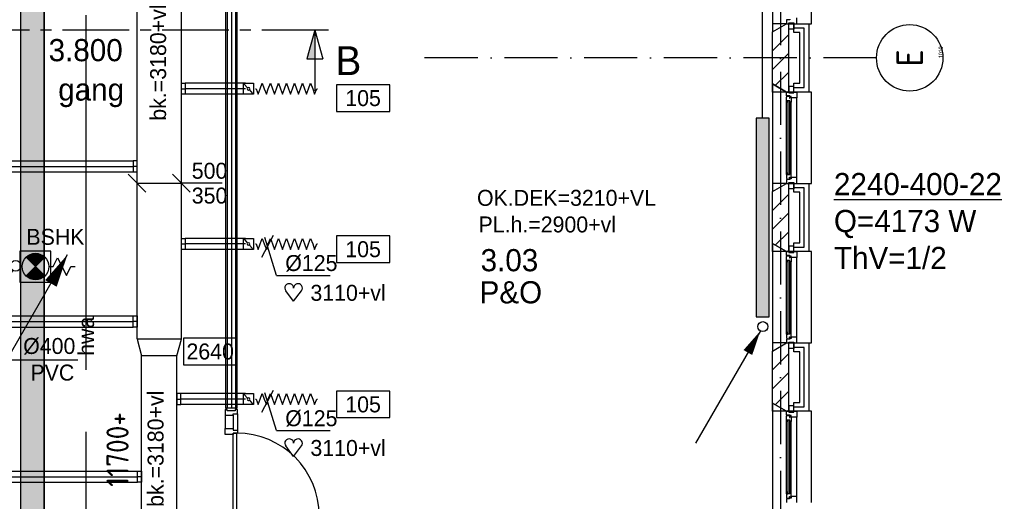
# Model space of a CAD drawing. Extents: x -36528 to 124080, y 290752 to 374852.
# Tile 28 of 66: x 52758 to 63872, y 324271 to 329702. Entities that reach past the tile are written whole.
import ezdxf
from ezdxf.enums import TextEntityAlignment as Align

# ---------------------------------------------------------------- set-up
doc = ezdxf.new("R2010")
doc.units = 0
doc.header["$LTSCALE"] = 100
for name, pattern in [('2322107', [2000, 1000, 1000]), ('2322122', [47, 40, -7]), ('CENTER2', [11.25, 7.5, -1.25, 1.25, -1.25]), ('CENTER4', [5, 3.125, -0.625, 0.625, -0.625]), ('DASHDOT', [9, 6, -1.5, 0, -1.5]), ('LURETOUR', [6, 4, -2])]:
    doc.linetypes.add(name, pattern=pattern)
doc.layers.get('0').update_dxf_attribs({"linetype": 'CONTINUOUS'})
for name, color, linetype in [('AL$1----_TEKST', 7, 'CONTINUOUS'), ('AL$7----_STRAMIEN', 1, 'DASHDOT'), ('AL$8----_HULPLIJNEN', 2, 'CONTINUOUS'), ('AL21----_BUITENWAND', 4, 'CONTINUOUS'), ('AL21K---_ISOLATIE', 1, 'CONTINUOUS'), ('AL22----_BINNENWAND', 7, 'CONTINUOUS'), ('AL28----_KONSTRUKTIE', 3, 'CONTINUOUS'), ('AL31----_BUITENKOZ', 7, 'CONTINUOUS'), ('AL32----_BINNENKOZ', 7, 'CONTINUOUS'), ('AL32----_DRAAIRICHTING', 7, 'CONTINUOUS'), ('ALL-----_REFLIJNEN', 8, 'CONTINUOUS'), ('ALN-----_BLOCKNAAM', 2, 'CONTINUOUS'), ('ALXAB---_PREFABBETON', 1, 'CONTINUOUS'), ('BOUW', 8, 'CONTINUOUS'), ('DOORSNEDE', 1, 'CONTINUOUS'), ('KABELGGOOT1', 8, 'CONTINUOUS'), ('WI561---', 1, 'CONTINUOUS'), ('WL521---', 4, 'CONTINUOUS'), ('WL531---', 4, 'CONTINUOUS'), ('WL561---', 4, 'CONTINUOUS'), ('WL561---_AANVOER', 4, 'CONTINUOUS'), ('WL570---', 3, 'CONTINUOUS'), ('WL570---_HARTLIJN', 7, 'CONTINUOUS'), ('WL570---_RETOUR', 3, 'CONTINUOUS'), ('WL570---_TOEVOER', 3, 'CONTINUOUS'), ('WM521---', 1, 'CONTINUOUS'), ('WM570---', 1, 'CONTINUOUS')]:
    doc.layers.add(name, color=color, linetype=linetype)
doc.styles.add('BURO-018', font='BUROFONT.shx', dxfattribs={"height": 180})
doc.styles.add('BURO-025', font='BUROFONT.shx', dxfattribs={"height": 250})
doc.styles.add('BURO-050', font='BUROFONT.shx', dxfattribs={"height": 500})
doc.styles.get("Standard").update_dxf_attribs({"font": 'ISOCP'})

# ---------------------------------------------------------------- blocks, each defined once
blk = doc.blocks.new('1010')
at = {"layer": 'AL$7----_STRAMIEN', "color": 7, "linetype": 'CONTINUOUS'}
blk.add_circle((0, 750), 750, dxfattribs=at)
at = {"layer": 'ALN-----_BLOCKNAAM', "linetype": 'CONTINUOUS'}
blk.add_text('1010', height=100, dxfattribs=at).set_placement((0, 0))
blk = doc.blocks.new('2322401')
at = {"color": 0, "linetype": 'CONTINUOUS'}
for p, q in [((-0.5, 0.5, 1), (-0.5, 0.5)), ((-0.5, 0.5, 1), (-0.5, -0.5, 1)), ((0.5, 0.5, 1), (-0.5, 0.5, 1)), ((0.5, 0.5), (-0.5, 0.5)), ((-0.5, 0.5), (-0.5, -0.5)), ((0.5, 0.5, 1), (0.5, 0.5)), ((0.5, -0.5, 1), (0.5, 0.5, 1)), ((0.5, -0.5), (0.5, 0.5)), ((-0.5, -0.5, 1), (-0.5, -0.5)), ((-0.5, -0.5, 1), (0.5, -0.5, 1)), ((-0.5, -0.5), (0.5, -0.5)), ((0.5, -0.5, 1), (0.5, -0.5))]:
    blk.add_line(p, q, dxfattribs=at)
blk = doc.blocks.new('LDV4107')
at = {"color": 0, "linetype": 'CONTINUOUS'}
blk.add_line((-0.25, -0.433), (-6.75, -11.691), dxfattribs=at)
blk.add_lwpolyline([(-0.25, -0.433, 0, 1, 0), (-1.5, -2.598, 1, 1, 0)], format="xyseb", dxfattribs=at)
blk.add_circle((0, 0), 0.5, dxfattribs=at)
blk = doc.blocks.new('LU-1D-K-7D')
at = {"color": 0, "linetype": 'CONTINUOUS'}
for p, q in [((-0.5, 62.5), (0.5, 62.5)), ((-0.5, -62.5), (0.5, -62.5))]:
    blk.add_line(p, q, dxfattribs=at)
at = {"layer": 'WL570---_HARTLIJN', "linetype": 'CENTER2'}
blk.add_line((-0.5, 0), (0.5, 0), dxfattribs=at)
blk = doc.blocks.new('LU-ORND')
at = {"color": 0, "linetype": 'CONTINUOUS'}
for p, q in [((-3, 1.5), (-3, -1.5)), ((3, 1.5), (-3, 1.5)), ((3, -1.5), (3, 1.5)), ((-3, -1.5), (3, -1.5))]:
    blk.add_line(p, q, dxfattribs=at)
blk = doc.blocks.new('LU-1D-F-7D2BC')
at = {"color": 0, "linetype": 'CONTINUOUS'}
for p, q in [((-350, 0), (-341, 0)), ((-341, 0), (-318, 62)), ((-318, 62), (-296, 0)), ((-296, 0), (-273, -62)), ((-273, -62), (-250, 0)), ((-250, 0), (-227, 62)), ((-227, 62), (-205, 0)), ((-205, 0), (-182, -62)), ((-182, -62), (-159, 0)), ((-159, 0), (-136, 62)), ((-136, 62), (-114, 0)), ((-114, 0), (-91, -62)), ((-91, -62), (-68, 0)), ((-68, 0), (-45, 62)), ((-45, 62), (-23, 0)), ((-23, 0), (0, -62)), ((0, -62), (23, 0)), ((23, 0), (45, 62)), ((45, 62), (68, 0)), ((68, 0), (91, -62)), ((91, -62), (114, 0)), ((114, 0), (136, 62)), ((136, 62), (159, 0)), ((159, 0), (182, -62)), ((182, -62), (205, 0)), ((205, 0), (227, 62)), ((227, 62), (250, 0)), ((250, 0), (273, -62)), ((273, -62), (296, 0)), ((296, 0), (318, 62)), ((318, 62), (341, 0)), ((341, 0), (350, 0))]:
    blk.add_line(p, q, dxfattribs=at)
blk = doc.blocks.new('LU-1D-KL-7D70')
at = {"color": 0, "linetype": 'CONTINUOUS'}
for p, q in [((-56, 62), (-56, -62)), ((56, 62), (-56, 62)), ((47, 52), (9, 10)), ((56, -62), (56, 62)), ((-56, -62), (56, -62)), ((-9, -10), (-47, -52))]:
    blk.add_line(p, q, dxfattribs=at)
blk.add_circle((0, 0), 14.1, dxfattribs=at)
blk = doc.blocks.new('HART')
at = {"color": 1}
for q in [(-39.7, 52.4), (39.7, 52.4)]:
    blk.add_line((0, 0), q, dxfattribs=at)
for centre, start, end in [((-22.1, 65.7), 0, 217.1867), ((22.1, 65.7), 322.8133, 180)]:
    blk.add_arc(centre, 22.1, start, end, dxfattribs=at)
blk = doc.blocks.new('*U29', base_point=(76987, 25183))
at = {"layer": 'WM570---', "linetype": 'CONTINUOUS'}
for p, q in [((76921, 25059), (77054, 25307)), ((77087, 24852), (76958, 25279)), ((77087, 24852), (77694, 24852))]:
    blk.add_line(p, q, dxfattribs=at)
at = {"layer": 'WM570---', "linetype": 'CONTINUOUS', "style": 'BURO-018'}
blk.add_text('%%c125', height=180, dxfattribs=at).set_placement((77187, 24902))
blk = doc.blocks.new('LU-2D-K-190')
at = {"color": 0, "linetype": 'CONTINUOUS'}
for p, q in [((-0.5, 200), (0.5, 200)), ((-0.5, -200), (0.5, -200))]:
    blk.add_line(p, q, dxfattribs=at)
blk = doc.blocks.new('LU-2D-K-1F4')
at = {"color": 0, "linetype": 'CONTINUOUS'}
for p, q in [((-0.5, 250), (0.5, 250)), ((-0.5, -250), (0.5, -250))]:
    blk.add_line(p, q, dxfattribs=at)
blk = doc.blocks.new('LU-1D-BO-10E-7D2C')
at = {"color": 0, "linetype": 'CONTINUOUS'}
for p, q in [((-62.5, 0), (62.5, 0)), ((-62.5, -44.2), (-62.5, 0)), ((62.5, 0), (62.5, -44.2)), ((62.5, -44.2), (-62.5, -44.2))]:
    blk.add_line(p, q, dxfattribs=at)
at = {"layer": 'WL570---_HARTLIJN', "linetype": 'CENTER4'}
blk.add_line((0, 0), (0, -44.2), dxfattribs=at)
blk = doc.blocks.new('LU-1D-BO-5A-7D2C')
at = {"color": 0, "linetype": 'CONTINUOUS'}
for p, q in [((62.5, 44.2), (-62.5, 44.2)), ((-62.5, 44.2), (-62.5, 0)), ((-62.5, 0), (62.5, 0)), ((62.5, 0), (62.5, 44.2))]:
    blk.add_line(p, q, dxfattribs=at)
at = {"layer": 'WL570---_HARTLIJN', "linetype": 'CENTER4'}
blk.add_line((0, 0), (0, 44.2), dxfattribs=at)
blk = doc.blocks.new('EH100000')
at = {"linetype": 'BYBLOCK'}
for p, q in [((1, 0.5), (0, 0.5)), ((1, 0.5, 1), (0, 0.5, 1)), ((0, -0.5, 1), (1, -0.5, 1)), ((1, -0.5), (0, -0.5))]:
    blk.add_line(p, q, dxfattribs=at)
at = {"linetype": 'BYBLOCK', "invisible_edges": 15}
for points in [[(1, -0.5), (0, -0.5), (0, 0.5), (1, 0.5)], [(0, 0.5), (1, 0.5), (1, 0.5, 1), (0, 0.5, 1)], [(0, -0.5, 1), (1, -0.5, 1), (1, -0.5), (0, -0.5)]]:
    blk.add_3dface(points, dxfattribs=at)
blk = doc.blocks.new('A$C7963572E')
at = {"layer": 'KABELGGOOT1'}
h = blk.add_hatch(dxfattribs=at)
h.set_pattern_fill('DOTS', color=256, scale=40, style=0)
h.set_pattern_definition([(0, (-45308.325, 84550.306), (31.75, 63.5), [0, -63.5])])
h.paths.add_polyline_path([(7457, 0), (7727, 0), (7727, 39794), (7457, 39794)])
at = {"layer": 'KABELGGOOT1', "xscale": 27119, "yscale": 270, "zscale": 60, "rotation": 90}
blk.add_blockref('EH100000', (7592, 0, 2750), dxfattribs=at)
blk = doc.blocks.new('LDV4109')
at = {"color": 0, "linetype": 'CONTINUOUS'}
for p, q in [((-1.125, -1.949), (-0.25, -0.433)), ((-1.688, -2.923), (-1.5, -2.598)), ((-3, -5.196), (-2.063, -3.572)), ((-3.563, -6.17), (-3.375, -5.846)), ((-4.875, -8.444), (-3.938, -6.82)), ((-5.438, -9.418), (-5.25, -9.093)), ((-6.75, -11.691), (-5.813, -10.068))]:
    blk.add_line(p, q, dxfattribs=at)
blk.add_lwpolyline([(-0.25, -0.433, 0, 1, 0), (-1.5, -2.598, 1, 1, 0)], format="xyseb", dxfattribs=at)
blk.add_circle((0, 0), 0.5, dxfattribs=at)
blk = doc.blocks.new('23SA22K6')
at = {"color": 0, "linetype": 'CONTINUOUS'}
for p, q in [((1.75, 1.75), (-1.75, 1.75)), ((-1.75, 1.75), (-1.75, -1.75)), ((1.75, -1.75), (1.75, 1.75)), ((-1.06, -1.06), (1.06, 1.06)), ((-1.06, 1.06), (1.06, -1.06)), ((1.5, 0), (2, 0)), ((2, 0), (2.5, 1)), ((2.5, 1), (3.5, -1)), ((3.5, -1), (4, 0)), ((4, 0), (4.5, 0)), ((-1.75, -1.75), (1.75, -1.75))]:
    blk.add_line(p, q, dxfattribs=at)
at = {"color": 0, "linetype": 'CONTINUOUS', "const_width": 1.5}
for points in [[(0.53, 0.53, 0.414214), (-0.53, 0.53, 1)], [(0.53, -0.53, -0.414214), (-0.53, -0.53, -1)]]:
    blk.add_lwpolyline(points, format="xyb", dxfattribs=at)
at = {"color": 0, "linetype": 'CONTINUOUS'}
blk.add_circle((0, 0), 1.5, dxfattribs=at)
at = {"color": 0, "linetype": 'CONTINUOUS', "style": 'BURO-018', "flags": 1}
blk.add_attdef('SA_MATCODE', (0, 0), '', height=1.8, dxfattribs=at)
blk = doc.blocks.new('2322122-1')
at = {"layer": 'WM521---', "color": 0, "style": 'BURO-018'}
blk.add_text('hwa', height=180, rotation=90, dxfattribs=at).set_placement((53503, 31421), align=Align.MIDDLE)
blk = doc.blocks.new('CVRINFO2')
at = {"color": 0, "linetype": 'CONTINUOUS', "style": 'BURO-025'}
for tag, p in [('CV_TEXT125', (0, 0)), ('CV_TEXT225', (0, -4.17)), ('CV_TEXT325', (0, -8.33)), ('CV_TEXT425', (0, -12.5))]:
    blk.add_attdef(tag, p, '', height=2.5, dxfattribs=at)
blk = doc.blocks.new('CVHATCH1')
at = {"color": 0, "linetype": 'CONTINUOUS'}
blk.add_solid([(-0.5, -0.5), (0.5, -0.5), (-0.5, 0.5), (0.5, 0.5)], dxfattribs=at)
blk = doc.blocks.new('LU-PIJL1')
at = {"color": 0, "linetype": 'CONTINUOUS'}
blk.add_line((0, 0), (10.12, 17.54), dxfattribs=at)
blk.add_lwpolyline([(10.12, 17.54, 0, 1.5, 0), (8.25, 14.29, 1.5, 1.5, 0)], format="xyseb", dxfattribs=at)

msp = doc.modelspace()

# ---------------------------------------------------------------- linework, layer by layer
at = {"layer": 'AL$7----_STRAMIEN', "color": 1}
msp.add_line((61344.348, 371420.208), (61344.348, 302741.907), dxfattribs=at)
msp.add_lwpolyline([(62429.048, 329271.726), (57264.683, 329271.726)], dxfattribs=at)
at = {"layer": 'AL$8----_HULPLIJNEN', "color": 8}
for p, q in [((61414.348, 329656.726), (61254.348, 329656.726)), ((61254.348, 329656.726), (61254.348, 329564.35)), ((61254.348, 329564.35), (61414.348, 329656.726)), ((61254.348, 328886.726), (61254.348, 328979.102)), ((61254.348, 328979.102), (61414.348, 328886.726)), ((61414.348, 328886.726), (61254.348, 328886.726)), ((61414.348, 327856.726), (61254.348, 327856.726)), ((61254.348, 327856.726), (61254.348, 327764.35)), ((61254.348, 327764.35), (61414.348, 327856.726)), ((61254.348, 327086.726), (61254.348, 327179.102)), ((61254.348, 327179.102), (61414.348, 327086.726)), ((61414.348, 327086.726), (61254.348, 327086.726)), ((61414.348, 326056.726), (61254.348, 326056.726)), ((61254.348, 326056.726), (61254.348, 325964.35)), ((61254.348, 325964.35), (61414.348, 326056.726)), ((61254.348, 325286.726), (61254.348, 325379.102)), ((61254.348, 325379.102), (61414.348, 325286.726)), ((61414.348, 325286.726), (61254.348, 325286.726))]:
    msp.add_line(p, q, dxfattribs=at)
at = {"layer": 'AL21----_BUITENWAND', "color": 8}
for p, q in [((61495.348, 329556.726), (61495.348, 329656.726)), ((61495.348, 329656.726), (61664.348, 329656.726)), ((61664.348, 329656.726), (61664.348, 328886.726)), ((61564.348, 329556.726), (61495.348, 329556.726)), ((61564.348, 328986.726), (61564.348, 329556.726)), ((61495.348, 328986.726), (61564.348, 328986.726)), ((61495.348, 328886.726), (61495.348, 328986.726)), ((61664.348, 328886.726), (61495.348, 328886.726)), ((61495.348, 327756.726), (61495.348, 327856.726)), ((61495.348, 327856.726), (61664.348, 327856.726)), ((61664.348, 327856.726), (61664.348, 327086.726)), ((61564.348, 327756.726), (61495.348, 327756.726)), ((61564.348, 327186.726), (61564.348, 327756.726)), ((61495.348, 327186.726), (61564.348, 327186.726)), ((61495.348, 327086.726), (61495.348, 327186.726)), ((61664.348, 327086.726), (61495.348, 327086.726)), ((61495.348, 325956.726), (61495.348, 326056.726)), ((61495.348, 326056.726), (61664.348, 326056.726)), ((61664.348, 326056.726), (61664.348, 325286.726)), ((61564.348, 325956.726), (61495.348, 325956.726)), ((61564.348, 325386.726), (61564.348, 325956.726)), ((61495.348, 325386.726), (61564.348, 325386.726)), ((61495.348, 325286.726), (61495.348, 325386.726)), ((61664.348, 325286.726), (61495.348, 325286.726))]:
    msp.add_line(p, q, dxfattribs=at)
at = {"layer": 'AL21K---_ISOLATIE', "color": 8, "linetype": 'CONTINUOUS'}
for p, q in [((61434.348, 329556.726), (61434.348, 328986.726)), ((61434.348, 327756.726), (61434.348, 327186.726)), ((61434.348, 325956.726), (61434.348, 325386.726))]:
    msp.add_line(p, q, dxfattribs=at)
at = {"layer": 'AL22----_BINNENWAND', "color": 8}
for p, q in [((55084.348, 325321.642), (55084.348, 332130.726)), ((55209.348, 332130.726), (55209.348, 325321.642)), ((55209.348, 325321.642), (55084.348, 325321.642))]:
    msp.add_line(p, q, dxfattribs=at)
at = {"layer": 'AL22----_BINNENWAND', "color": 8, "linetype": 'CONTINUOUS'}
for p, q in [((55099.348, 332130.726), (55099.348, 325321.642)), ((55194.348, 332130.726), (55194.348, 325321.642))]:
    msp.add_line(p, q, dxfattribs=at)
at = {"layer": 'AL28----_KONSTRUKTIE', "color": 8}
for p, q in [((61254.348, 329564.35), (61414.348, 329656.726)), ((61414.348, 329656.726), (61434.348, 329656.726)), ((61434.348, 329656.726), (61434.348, 328886.726)), ((61254.348, 328979.102), (61254.348, 329564.35)), ((61414.348, 328886.726), (61254.348, 328979.102)), ((61434.348, 328886.726), (61414.348, 328886.726)), ((61254.348, 327764.35), (61414.348, 327856.726)), ((61254.348, 327179.102), (61254.348, 327764.35)), ((61414.348, 327856.726), (61434.348, 327856.726)), ((61434.348, 327856.726), (61434.348, 327086.726)), ((61414.348, 327086.726), (61254.348, 327179.102)), ((61434.348, 327086.726), (61414.348, 327086.726)), ((61254.348, 325964.35), (61414.348, 326056.726)), ((61414.348, 326056.726), (61434.348, 326056.726)), ((61434.348, 326056.726), (61434.348, 325286.726)), ((61254.348, 325379.102), (61254.348, 325964.35)), ((61414.348, 325286.726), (61254.348, 325379.102)), ((61434.348, 325286.726), (61414.348, 325286.726))]:
    msp.add_line(p, q, dxfattribs=at)
at = {"layer": 'AL31----_BUITENKOZ', "color": 8}
for p, q in [((61254.348, 330779.102), (61254.348, 329564.35)), ((61694.348, 329656.726), (61694.348, 330686.726)), ((61254.348, 329564.35), (61414.348, 329656.726)), ((61450.348, 329700.726), (61414.348, 329700.726)), ((61414.348, 329700.726), (61414.348, 329656.726)), ((61414.348, 329656.726), (61694.348, 329656.726)), ((61414.348, 329656.726), (61439.348, 329656.726)), ((61439.348, 329666.726), (61495.348, 329666.726)), ((61439.348, 329595.726), (61439.348, 329666.726)), ((61439.348, 329656.726), (61439.348, 329666.726)), ((61439.348, 329666.726), (61495.348, 329666.726)), ((61450.348, 329706.726), (61450.348, 329700.726)), ((61495.348, 329666.726), (61495.348, 329595.726)), ((61495.348, 329666.726), (61495.348, 329656.726)), ((61495.348, 329656.726), (61528.348, 329656.726)), ((61528.348, 329656.726), (61528.348, 329723.726)), ((61495.348, 329595.726), (61439.348, 329595.726)), ((61414.348, 328886.726), (61254.348, 328979.102)), ((61254.348, 328979.102), (61254.348, 327764.35)), ((61694.348, 328886.726), (61414.348, 328886.726)), ((61414.348, 328886.726), (61439.348, 328886.726)), ((61414.348, 328842.726), (61414.348, 328886.726)), ((61495.348, 328947.726), (61439.348, 328947.726)), ((61439.348, 328947.726), (61439.348, 328876.726)), ((61439.348, 328886.726), (61439.348, 328876.726)), ((61439.348, 328876.726), (61495.348, 328876.726)), ((61439.348, 328876.726), (61495.348, 328876.726)), ((61495.348, 328876.726), (61495.348, 328947.726)), ((61495.348, 328876.726), (61495.348, 328886.726)), ((61495.348, 328886.726), (61528.348, 328886.726)), ((61528.348, 328886.726), (61528.348, 328819.726)), ((61694.348, 327856.726), (61694.348, 328886.726)), ((61411.348, 328830.028), (61415.59, 328832.477)), ((61411.348, 328787.542), (61411.348, 328830.028)), ((61411.348, 327955.91), (61411.348, 328787.542)), ((61452.348, 328787.542), (61411.348, 328787.542)), ((61413.645, 328787.542), (61427.177, 328787.542)), ((61413.645, 328770.542), (61413.645, 328787.542)), ((61427.177, 328770.542), (61413.645, 328770.542)), ((61450.348, 328842.726), (61414.348, 328842.726)), ((61415.59, 328832.477), (61415.59, 328839.542)), ((61415.59, 328839.542), (61445.348, 328839.542)), ((61427.177, 328787.542), (61427.177, 328770.542)), ((61445.348, 328839.542), (61445.348, 328817.042)), ((61445.348, 328817.042), (61450.348, 328817.042)), ((61450.348, 328836.726), (61450.348, 328842.726)), ((61465.348, 328836.726), (61450.348, 328836.726)), ((61450.348, 328817.042), (61450.348, 328825.042)), ((61450.348, 328825.042), (61465.348, 328825.042)), ((61452.348, 328770.542), (61452.348, 328787.542)), ((61465.348, 328772.601), (61452.348, 328770.542)), ((61465.348, 328819.726), (61465.348, 328836.726)), ((61465.348, 328825.042), (61465.348, 328819.726)), ((61528.348, 328819.726), (61465.348, 328819.726)), ((61465.348, 328819.726), (61465.348, 328772.601)), ((61465.348, 327970.851), (61465.348, 328772.601)), ((61528.348, 327923.726), (61528.348, 328819.726)), ((61452.348, 327955.91), (61411.348, 327955.91)), ((61411.348, 327955.91), (61411.348, 327913.424)), ((61411.348, 327913.424), (61415.59, 327910.975)), ((61427.177, 327972.91), (61413.645, 327972.91)), ((61413.645, 327972.91), (61413.645, 327955.91)), ((61413.645, 327955.91), (61427.177, 327955.91)), ((61450.348, 327900.726), (61414.348, 327900.726)), ((61414.348, 327900.726), (61414.348, 327856.726)), ((61415.59, 327910.975), (61415.59, 327903.91)), ((61415.59, 327903.91), (61445.348, 327903.91)), ((61427.177, 327955.91), (61427.177, 327972.91)), ((61445.348, 327903.91), (61445.348, 327926.41)), ((61445.348, 327926.41), (61450.348, 327926.41)), ((61450.348, 327926.41), (61450.348, 327918.41)), ((61450.348, 327918.41), (61465.348, 327918.41)), ((61465.348, 327906.726), (61450.348, 327906.726)), ((61450.348, 327906.726), (61450.348, 327900.726)), ((61465.348, 327970.851), (61452.348, 327972.91)), ((61452.348, 327972.91), (61452.348, 327955.91)), ((61465.348, 327923.726), (61465.348, 327970.851)), ((61528.348, 327923.726), (61465.348, 327923.726)), ((61465.348, 327923.726), (61465.348, 327906.726)), ((61465.348, 327918.41), (61465.348, 327923.726)), ((61528.348, 327856.726), (61528.348, 327923.726)), ((61254.348, 327764.35), (61414.348, 327856.726)), ((61414.348, 327856.726), (61694.348, 327856.726)), ((61414.348, 327856.726), (61439.348, 327856.726)), ((61439.348, 327866.726), (61495.348, 327866.726)), ((61439.348, 327795.726), (61439.348, 327866.726)), ((61439.348, 327856.726), (61439.348, 327866.726)), ((61439.348, 327866.726), (61495.348, 327866.726)), ((61495.348, 327795.726), (61439.348, 327795.726)), ((61495.348, 327866.726), (61495.348, 327795.726)), ((61495.348, 327866.726), (61495.348, 327856.726)), ((61495.348, 327856.726), (61528.348, 327856.726)), ((61414.348, 327086.726), (61254.348, 327179.102)), ((61254.348, 327179.102), (61254.348, 325964.35)), ((61495.348, 327147.726), (61439.348, 327147.726)), ((61439.348, 327147.726), (61439.348, 327076.726)), ((61495.348, 327076.726), (61495.348, 327147.726)), ((61411.348, 327030.028), (61415.59, 327032.477)), ((61411.348, 326987.542), (61411.348, 327030.028)), ((61411.348, 326155.91), (61411.348, 326987.542)), ((61452.348, 326987.542), (61411.348, 326987.542)), ((61413.645, 326987.542), (61427.177, 326987.542)), ((61413.645, 326970.542), (61413.645, 326987.542)), ((61694.348, 327086.726), (61414.348, 327086.726)), ((61414.348, 327086.726), (61439.348, 327086.726)), ((61414.348, 327042.726), (61414.348, 327086.726)), ((61450.348, 327042.726), (61414.348, 327042.726)), ((61415.59, 327032.477), (61415.59, 327039.542)), ((61415.59, 327039.542), (61445.348, 327039.542)), ((61427.177, 326987.542), (61427.177, 326970.542)), ((61439.348, 327086.726), (61439.348, 327076.726)), ((61439.348, 327076.726), (61495.348, 327076.726)), ((61439.348, 327076.726), (61495.348, 327076.726)), ((61445.348, 327039.542), (61445.348, 327017.042)), ((61445.348, 327017.042), (61450.348, 327017.042)), ((61450.348, 327036.726), (61450.348, 327042.726)), ((61465.348, 327036.726), (61450.348, 327036.726)), ((61450.348, 327017.042), (61450.348, 327025.042)), ((61450.348, 327025.042), (61465.348, 327025.042)), ((61452.348, 326970.542), (61452.348, 326987.542)), ((61465.348, 327019.726), (61465.348, 327036.726)), ((61465.348, 327025.042), (61465.348, 327019.726)), ((61528.348, 327019.726), (61465.348, 327019.726)), ((61465.348, 327019.726), (61465.348, 326972.601)), ((61495.348, 327076.726), (61495.348, 327086.726)), ((61495.348, 327086.726), (61528.348, 327086.726)), ((61528.348, 327086.726), (61528.348, 327019.726)), ((61528.348, 326123.726), (61528.348, 327019.726)), ((61694.348, 326056.726), (61694.348, 327086.726)), ((61427.177, 326970.542), (61413.645, 326970.542)), ((61465.348, 326972.601), (61452.348, 326970.542)), ((61465.348, 326170.851), (61465.348, 326972.601)), ((61452.348, 326155.91), (61411.348, 326155.91)), ((61411.348, 326155.91), (61411.348, 326113.424)), ((61411.348, 326113.424), (61415.59, 326110.975)), ((61427.177, 326172.91), (61413.645, 326172.91)), ((61413.645, 326172.91), (61413.645, 326155.91)), ((61413.645, 326155.91), (61427.177, 326155.91)), ((61450.348, 326100.726), (61414.348, 326100.726)), ((61414.348, 326100.726), (61414.348, 326056.726)), ((61415.59, 326110.975), (61415.59, 326103.91)), ((61415.59, 326103.91), (61445.348, 326103.91)), ((61427.177, 326155.91), (61427.177, 326172.91)), ((61445.348, 326103.91), (61445.348, 326126.41)), ((61445.348, 326126.41), (61450.348, 326126.41)), ((61450.348, 326126.41), (61450.348, 326118.41)), ((61450.348, 326118.41), (61465.348, 326118.41)), ((61465.348, 326106.726), (61450.348, 326106.726)), ((61450.348, 326106.726), (61450.348, 326100.726)), ((61465.348, 326170.851), (61452.348, 326172.91)), ((61452.348, 326172.91), (61452.348, 326155.91)), ((61465.348, 326123.726), (61465.348, 326170.851)), ((61528.348, 326123.726), (61465.348, 326123.726)), ((61465.348, 326123.726), (61465.348, 326106.726)), ((61465.348, 326118.41), (61465.348, 326123.726)), ((61528.348, 326056.726), (61528.348, 326123.726)), ((61254.348, 325964.35), (61414.348, 326056.726)), ((61414.348, 326056.726), (61694.348, 326056.726)), ((61414.348, 326056.726), (61439.348, 326056.726)), ((61439.348, 326066.726), (61495.348, 326066.726)), ((61439.348, 325995.726), (61439.348, 326066.726)), ((61439.348, 326056.726), (61439.348, 326066.726)), ((61439.348, 326066.726), (61495.348, 326066.726)), ((61495.348, 325995.726), (61439.348, 325995.726)), ((61495.348, 326066.726), (61495.348, 325995.726)), ((61495.348, 326066.726), (61495.348, 326056.726)), ((61495.348, 326056.726), (61528.348, 326056.726)), ((61414.348, 325286.726), (61254.348, 325379.102)), ((61254.348, 325379.102), (61254.348, 324164.35)), ((61495.348, 325347.726), (61439.348, 325347.726)), ((61439.348, 325347.726), (61439.348, 325276.726)), ((61495.348, 325276.726), (61495.348, 325347.726)), ((61411.348, 325230.028), (61415.59, 325232.477)), ((61411.348, 325187.542), (61411.348, 325230.028)), ((61694.348, 325286.726), (61414.348, 325286.726)), ((61414.348, 325286.726), (61439.348, 325286.726)), ((61414.348, 325242.726), (61414.348, 325286.726)), ((61450.348, 325242.726), (61414.348, 325242.726)), ((61415.59, 325232.477), (61415.59, 325239.542)), ((61415.59, 325239.542), (61445.348, 325239.542)), ((61439.348, 325286.726), (61439.348, 325276.726)), ((61439.348, 325276.726), (61495.348, 325276.726)), ((61439.348, 325276.726), (61495.348, 325276.726)), ((61445.348, 325239.542), (61445.348, 325217.042)), ((61445.348, 325217.042), (61450.348, 325217.042)), ((61450.348, 325236.726), (61450.348, 325242.726)), ((61465.348, 325236.726), (61450.348, 325236.726)), ((61450.348, 325217.042), (61450.348, 325225.042)), ((61450.348, 325225.042), (61465.348, 325225.042)), ((61465.348, 325219.726), (61465.348, 325236.726)), ((61465.348, 325225.042), (61465.348, 325219.726)), ((61528.348, 325219.726), (61465.348, 325219.726)), ((61465.348, 325219.726), (61465.348, 325172.601)), ((61495.348, 325276.726), (61495.348, 325286.726)), ((61495.348, 325286.726), (61528.348, 325286.726)), ((61528.348, 325286.726), (61528.348, 325219.726)), ((61528.348, 324323.726), (61528.348, 325219.726)), ((61694.348, 324256.726), (61694.348, 325286.726)), ((61452.348, 325187.542), (61411.348, 325187.542)), ((61411.348, 324355.91), (61411.348, 325187.542)), ((61413.645, 325187.542), (61427.177, 325187.542)), ((61413.645, 325170.542), (61413.645, 325187.542)), ((61427.177, 325170.542), (61413.645, 325170.542)), ((61427.177, 325187.542), (61427.177, 325170.542)), ((61452.348, 325170.542), (61452.348, 325187.542)), ((61465.348, 325172.601), (61452.348, 325170.542)), ((61465.348, 324370.851), (61465.348, 325172.601)), ((61452.348, 324355.91), (61411.348, 324355.91)), ((61411.348, 324355.91), (61411.348, 324313.424)), ((61427.177, 324372.91), (61413.645, 324372.91)), ((61413.645, 324372.91), (61413.645, 324355.91)), ((61413.645, 324355.91), (61427.177, 324355.91)), ((61427.177, 324355.91), (61427.177, 324372.91)), ((61445.348, 324303.91), (61445.348, 324326.41)), ((61445.348, 324326.41), (61450.348, 324326.41)), ((61450.348, 324326.41), (61450.348, 324318.41)), ((61450.348, 324318.41), (61465.348, 324318.41)), ((61465.348, 324370.851), (61452.348, 324372.91)), ((61452.348, 324372.91), (61452.348, 324355.91)), ((61465.348, 324323.726), (61465.348, 324370.851)), ((61528.348, 324323.726), (61465.348, 324323.726)), ((61465.348, 324323.726), (61465.348, 324306.726)), ((61465.348, 324318.41), (61465.348, 324323.726)), ((61528.348, 324256.726), (61528.348, 324323.726)), ((61411.348, 324313.424), (61415.59, 324310.975)), ((61450.348, 324300.726), (61414.348, 324300.726)), ((61414.348, 324300.726), (61414.348, 324256.726)), ((61415.59, 324310.975), (61415.59, 324303.91)), ((61415.59, 324303.91), (61445.348, 324303.91)), ((61465.348, 324306.726), (61450.348, 324306.726)), ((61450.348, 324306.726), (61450.348, 324300.726))]:
    msp.add_line(p, q, dxfattribs=at)
at = {"layer": 'AL31----_BUITENKOZ', "color": 8, "linetype": 'CONTINUOUS'}
for p, q in [((61450.348, 328785.542), (61429.348, 328785.542)), ((61429.348, 328785.542), (61429.348, 327957.91)), ((61450.348, 327957.91), (61450.348, 328785.542)), ((61429.348, 327957.91), (61450.348, 327957.91)), ((61450.348, 326985.542), (61429.348, 326985.542)), ((61429.348, 326985.542), (61429.348, 326157.91)), ((61450.348, 326157.91), (61450.348, 326985.542)), ((61429.348, 326157.91), (61450.348, 326157.91)), ((61450.348, 325185.542), (61429.348, 325185.542)), ((61429.348, 325185.542), (61429.348, 324357.91)), ((61450.348, 324357.91), (61450.348, 325185.542)), ((61429.348, 324357.91), (61450.348, 324357.91))]:
    msp.add_line(p, q, dxfattribs=at)
at = {"layer": 'AL32----_BINNENKOZ', "color": 8}
for p, q in [((55099.348, 325307.726), (55077.348, 325307.726)), ((55077.348, 325307.726), (55077.348, 325240.726)), ((55077.348, 325240.726), (55165.348, 325240.726)), ((55077.348, 325240.726), (55077.348, 325090.726)), ((55099.348, 325291.726), (55099.348, 325307.726)), ((55191.348, 325291.726), (55099.348, 325291.726)), ((55165.348, 325240.726), (55165.348, 325257.726)), ((55165.348, 325257.726), (55216.348, 325257.726)), ((55165.348, 325240.726), (55165.348, 325090.726)), ((55216.348, 325307.726), (55191.348, 325307.726)), ((55191.348, 325307.726), (55191.348, 325291.726)), ((55216.348, 325257.726), (55216.348, 325307.726)), ((55216.348, 325257.726), (55216.348, 325073.726)), ((55077.348, 325023.726), (55077.348, 325090.726)), ((55077.348, 325090.726), (55165.348, 325090.726)), ((55165.348, 325023.726), (55077.348, 325023.726)), ((55165.348, 325090.726), (55165.348, 325073.726)), ((55165.348, 325073.726), (55216.348, 325073.726)), ((55216.348, 325040.726), (55165.348, 325040.726)), ((55165.348, 325040.726), (55165.348, 325023.726)), ((55165.348, 325040.726), (55205.348, 325040.726)), ((55165.348, 324106.726), (55165.348, 325040.726)), ((55205.348, 325040.726), (55205.348, 324106.726)), ((55216.348, 325073.726), (55216.348, 325040.726)), ((55216.348, 325073.726), (55216.348, 325040.726))]:
    msp.add_line(p, q, dxfattribs=at)
at = {"layer": 'AL32----_DRAAIRICHTING', "color": 8}
msp.add_arc((55205.348, 324106.726), 934, 0, 90, dxfattribs=at)
at = {"layer": 'ALL-----_REFLIJNEN', "color": 8, "linetype": 'CONTINUOUS'}
for p, q in [((55146.848, 332130.726), (55146.848, 325321.642)), ((61614.348, 329606.726), (61495.348, 329606.726)), ((61614.348, 328936.726), (61614.348, 329606.726)), ((61495.348, 328936.726), (61614.348, 328936.726)), ((61614.348, 327806.726), (61495.348, 327806.726)), ((61614.348, 327136.726), (61614.348, 327806.726)), ((61495.348, 327136.726), (61614.348, 327136.726)), ((61614.348, 326006.726), (61495.348, 326006.726)), ((61614.348, 325336.726), (61614.348, 326006.726)), ((61495.348, 325336.726), (61614.348, 325336.726))]:
    msp.add_line(p, q, dxfattribs=at)
at = {"layer": 'ALXAB---_PREFABBETON', "color": 8}
for p, q in [((61434.348, 329532.218), (61254.348, 329352.218)), ((61434.348, 329320.086), (61254.348, 329140.086)), ((61434.348, 329107.954), (61286.775, 328960.38)), ((61434.348, 328895.822), (61425.253, 328886.726)), ((61434.348, 327732.218), (61254.348, 327552.218)), ((61434.348, 327520.086), (61254.348, 327340.086)), ((61434.348, 327307.954), (61286.775, 327160.38)), ((61434.348, 327095.822), (61425.253, 327086.726)), ((61434.348, 325932.218), (61254.348, 325752.218)), ((61434.348, 325720.086), (61254.348, 325540.086)), ((61434.348, 325507.954), (61286.775, 325360.38)), ((61434.348, 325295.822), (61425.253, 325286.726))]:
    msp.add_line(p, q, dxfattribs=at)
at = {"layer": 'DOORSNEDE', "color": 220, "linetype": 'CENTER2'}
msp.add_line((56242.507, 329585.578), (51477.744, 329585.578), dxfattribs=at)
at = {"layer": 'DOORSNEDE', "color": 220}
for p, q in [((56088.544, 329585.578), (55998.271, 329260.471)), ((56088.544, 329585.578), (56178.817, 329260.471)), ((56088.544, 329585.578), (56088.544, 328899.239)), ((55998.271, 329260.471), (56178.817, 329260.471))]:
    msp.add_line(p, q, dxfattribs=at)
msp.add_solid([(55998.271, 329260.471), (56088.544, 329260.471), (56088.544, 329585.578)], dxfattribs=at)
at = {"layer": 'WL521---', "linetype": '2322122'}
msp.add_line((53502.965, 334454.482), (53502.965, 322509.916), dxfattribs=at)
at = {"layer": 'WL561---_AANVOER', "linetype": '2322107'}
msp.add_line((61143.993, 328591.726), (61143.993, 329951.726), dxfattribs=at)
at = {"layer": 'WL570---'}
for p, q in [((54582.769, 326099.883), (54082.769, 326099.883)), ((54082.769, 326099.883), (54132.769, 325913.281)), ((54532.769, 325913.281), (54582.769, 326099.883)), ((54132.769, 325915.238), (54532.769, 325915.238))]:
    msp.add_line(p, q, dxfattribs=at)
at = {"layer": 'WM570---', "linetype": 'CONTINUOUS'}
for p, q in [((54182.472, 327759.185), (53983.067, 327958.589)), ((54682.472, 327759.185), (54483.067, 327958.589)), ((54082.769, 327858.887), (54582.769, 327858.887)), ((55044.877, 327858.887), (54582.769, 327858.887))]:
    msp.add_line(p, q, dxfattribs=at)
at = {"layer": 'WM570---', "color": 1}
msp.add_line((53412.764, 325862.221), (52610.272, 325862.961), dxfattribs=at)

# ---------------------------------------------------------------- block references
at = {"linetype": 'CONTINUOUS'}
msp.add_blockref('A$C7963572E', (45308.325, 310160.891), dxfattribs=at)
at = {"layer": 'AL$7----_STRAMIEN'}
ref = msp.add_blockref('1010', (63179.048, 329271.726), dxfattribs=dict(at, xscale=0.5, yscale=0.5, zscale=0.5, rotation=90))
ref.add_attrib('STR-NAAM', 'E', dxfattribs={"color": 3, "linetype": 'CONTINUOUS', "height": 300, "rotation": 90}).set_placement((62804.048, 329271.726), align=Align.MIDDLE)
at = {"layer": 'WI561---'}
ref = msp.add_blockref('CVRINFO2', (61948.526, 327723.33), dxfattribs=dict(at, xscale=100, yscale=100, zscale=100))
ref.add_attrib('CV_TEXT125', '%%u2240-400-22', (61948.526, 327723.33), dxfattribs={"layer": '0', "color": 2, "linetype": 'CONTINUOUS', "height": 250, "style": 'BURO-025'})
ref.add_attrib('CV_TEXT225', 'Q=4173 W', (61948.526, 327306.663), dxfattribs={"layer": '0', "color": 2, "linetype": 'CONTINUOUS', "height": 250, "style": 'BURO-025'})
ref.add_attrib('CV_TEXT325', 'ThV=1/2', (61948.526, 326889.996), dxfattribs={"layer": '0', "color": 2, "linetype": 'CONTINUOUS', "height": 250, "style": 'BURO-025'})
at = {"layer": 'WL531---', "color": 2}
for name, p, xscale, yscale, zscale in [('LDV4109', (52711.601, 326927.101), 120, 120, 120), ('23SA22K6', (52935.435, 326917.823), 100, 100, 100)]:
    msp.add_blockref(name, p, dxfattribs=dict(at, xscale=xscale, yscale=yscale, zscale=zscale))
at = {"layer": 'WL561---', "xscale": 2240, "yscale": 150, "rotation": 89.9999999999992}
for name, zscale in [('2322401', 400), ('CVHATCH1', 2240)]:
    msp.add_blockref(name, (61143.993, 327471.726), dxfattribs=dict(at, zscale=zscale))
at = {"layer": 'WL561---_AANVOER', "color": 2, "xscale": 112.5, "yscale": 112.5, "zscale": 112.5}
msp.add_blockref('LDV4107', (61145.982, 326240.837), dxfattribs=at)
at = {"layer": 'WL570---_RETOUR', "linetype": 'LURETOUR'}
for name, p, xscale, rotation in [('LU-2D-K-1F4', (54332.769, 328658.628), 5111.786541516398, 90), ('LU-1D-K-7D', (54966.423, 328923.629), 678.9071335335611, 180.0000000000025), ('LU-1D-F-7D2BC', (55768.777, 328923.629), -1, 180), ('LU-1D-K-7D', (53306.768, 328048.629), 1463.603025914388, 359.9999999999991), ('LU-1D-K-7D', (54966.423, 327173.629), 678.9071335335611, 180.0000000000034), ('LU-1D-F-7D2BC', (55768.777, 327173.629), -1, 180), ('LU-1D-K-7D', (53306.768, 326298.629), 1463.603025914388, 359.9999999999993), ('LU-2D-K-190', (54332.769, 322974.793), 5873.714462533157, 90), ('LU-1D-K-7D', (54941.423, 325423.629), 728.9071335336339, 180.0000000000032), ('LU-1D-F-7D2BC', (55768.777, 325423.629), -1, 180), ('LU-1D-K-7D', (53331.768, 324548.629), 1513.603025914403, 359.9999999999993)]:
    msp.add_blockref(name, p, dxfattribs=dict(at, xscale=xscale, rotation=rotation))
for name, p, rotation in [('LU-1D-BO-10E-7D2C', (54582.769, 328923.629), 90), ('LU-1D-BO-5A-7D2C', (54082.769, 328048.629), 90), ('LU-1D-BO-10E-7D2C', (54582.769, 327173.629), 90), ('LU-1D-BO-10E-7D2C', (54082.769, 326298.629), 270), ('LU-1D-BO-5A-7D2C', (54532.769, 325423.629), 270), ('LU-1D-BO-10E-7D2C', (54132.769, 324548.629), 270)]:
    msp.add_blockref(name, p, dxfattribs=dict(at, rotation=rotation))
at = {"layer": 'WL570---_RETOUR', "linetype": 'CONTINUOUS', "xscale": -1}
for p in [(55339.774, 328923.629), (55339.774, 327173.629), (55339.774, 325423.629)]:
    msp.add_blockref('LU-1D-KL-7D70', p, dxfattribs=at)
at = {"layer": 'WL570---_TOEVOER', "color": 3, "xscale": 100, "yscale": 100, "zscale": 100}
msp.add_blockref('LU-PIJL1', (52285.025, 325298.848), dxfattribs=at)
at = {"layer": 'WM521---'}
msp.add_blockref('2322122-1', (0, 294711.196), dxfattribs=at)
at = {"layer": 'WM570---'}
ref = msp.add_blockref('LU-ORND', (56633.764, 328818.276), dxfattribs=dict(at, xscale=100, yscale=100, zscale=100))
ref.add_attrib('LU_TEXT1', '105', dxfattribs={"layer": '0', "color": 1, "linetype": 'CONTINUOUS', "height": 180, "style": 'BURO-018'}).set_placement((56633.764, 328818.276), align=Align.MIDDLE)
for p in [(55555.517, 327148.905), (55555.517, 325398.905)]:
    msp.add_blockref('*U29', p, dxfattribs=at)
ref = msp.add_blockref('LU-ORND', (56633.764, 327114.134), dxfattribs=dict(at, xscale=100, yscale=100, zscale=100))
ref.add_attrib('LU_TEXT1', '105', dxfattribs={"layer": '0', "color": 1, "linetype": 'CONTINUOUS', "height": 180, "style": 'BURO-018'}).set_placement((56633.764, 327114.134), align=Align.MIDDLE)
at = {"layer": 'WM570---', "xscale": 2.25, "yscale": 2.25, "zscale": 2.25}
for p in [(55849.359, 326527.557), (55849.359, 324777.557)]:
    msp.add_blockref('HART', p, dxfattribs=at)
at = {"layer": 'WM570---'}
ref = msp.add_blockref('LU-ORND', (54907.656, 325960.582), dxfattribs=dict(at, xscale=100, yscale=100, zscale=100))
ref.add_attrib('LU_TEXT1', '2640', dxfattribs={"layer": '0', "color": 1, "linetype": 'CONTINUOUS', "height": 180, "style": 'BURO-018'}).set_placement((54907.656, 325960.582), align=Align.MIDDLE)
ref = msp.add_blockref('LU-ORND', (56633.764, 325364.134), dxfattribs=dict(at, xscale=100, yscale=100, zscale=100))
ref.add_attrib('LU_TEXT1', '105', dxfattribs={"layer": '0', "color": 1, "linetype": 'CONTINUOUS', "height": 180, "style": 'BURO-018'}).set_placement((56633.764, 325364.134), align=Align.MIDDLE)

# ---------------------------------------------------------------- texts
at = {"layer": 'AL$1----_TEKST', "color": 8}
msp.add_text('11700+', height=250, rotation=90, dxfattribs=at).set_placement((53986.882, 324433.961))
at = {"layer": 'BOUW', "style": 'BURO-025'}
for s, p in [('3.800', (53084.231, 329234.077)), ('gang', (53192.453, 328790.133)), ('3.03', (57960.422, 326865.176)), ('P&O', (57948.797, 326503.181))]:
    msp.add_text(s, height=250, dxfattribs=at).set_placement(p)
at = {"layer": 'BOUW', "color": 1, "style": 'BURO-018'}
for s, p in [('OK.DEK=3210+VL', (57919.697, 327603.174)), ('PL.h.=2900+vl', (57936.228, 327303.174)), ('BSHK', (52833.417, 327163.715))]:
    msp.add_text(s, height=180, dxfattribs=at).set_placement(p)
at = {"layer": 'DOORSNEDE', "color": 2, "style": 'BURO-050'}
msp.add_text('B', height=325, dxfattribs=at).set_placement((56323.105, 329077.673))
at = {"layer": 'WM570---', "color": 1, "style": 'BURO-018'}
for p in [(54409.883, 328563.108), (54380.942, 324207.789)]:
    msp.add_text('bk.=3180+vl', height=180, rotation=90, dxfattribs=at).set_placement(p)
at = {"layer": 'WM570---', "linetype": 'CONTINUOUS', "style": 'BURO-018'}
for s, p in [('500', (54699.965, 327908.887)), ('350', (54699.965, 327628.887))]:
    msp.add_text(s, height=180, dxfattribs=at).set_placement(p)
at = {"layer": 'WM570---', "color": 1, "style": 'BURO-018'}
for s, p in [('3110+vl', (56039.203, 326532.226)), ('%%c400', (52797.103, 325932.513)), ('PVC', (52878.902, 325632.69)), ('3110+vl', (56039.203, 324782.226))]:
    msp.add_text(s, height=180, dxfattribs=at).set_placement(p)

doc.saveas('drawing.dxf')
